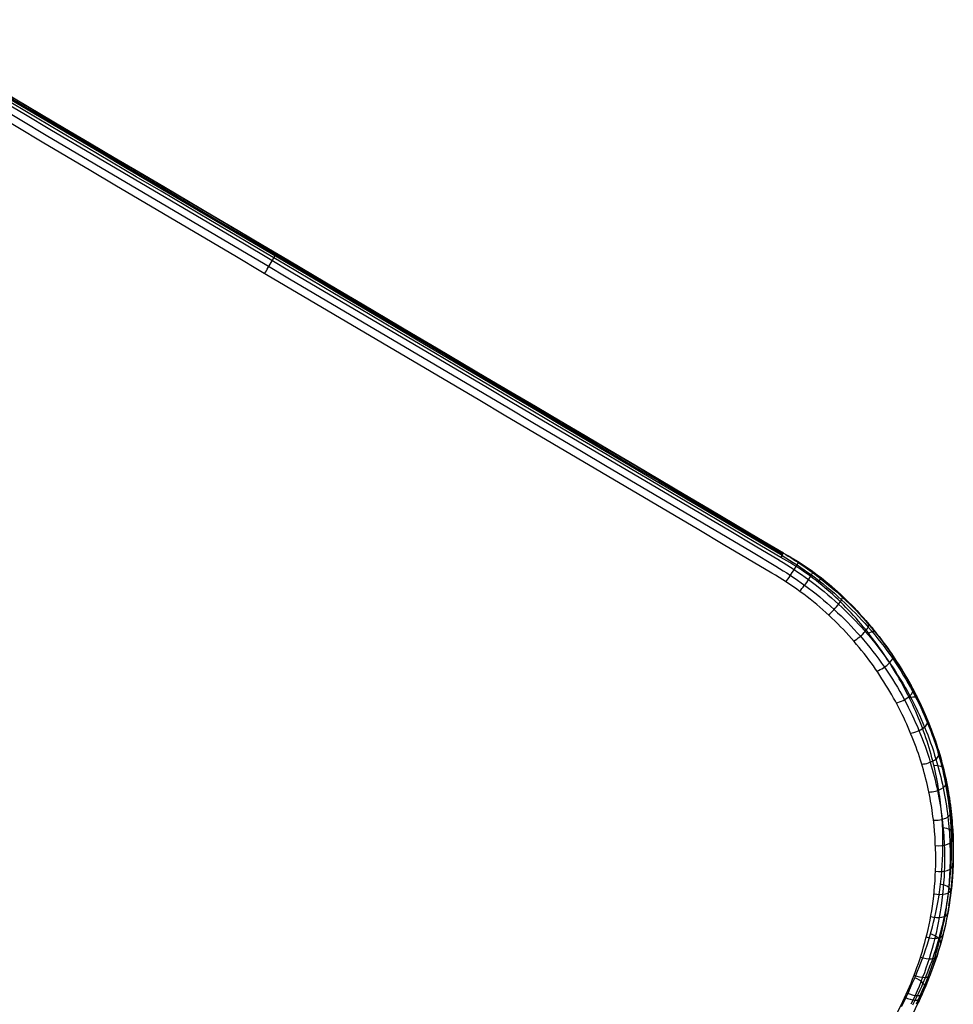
# Model space of a CAD drawing. Extents: x 8195 to 9024, y -2232 to -1505.
# Tile 41 of 42: x 8957 to 9024, y -2163 to -2092. Entities that reach past the tile are written whole.
import ezdxf

# ---------------------------------------------------------------- set-up
doc = ezdxf.new("R2010")
doc.units = 0
doc.layers.add('1', color=7, linetype='CONTINUOUS')

msp = doc.modelspace()

# ---------------------------------------------------------------- linework, layer by layer
at = {"layer": '1', "color": 7}
for p, q in [((9012.199, -2130.389, 32.459), (9012.2, -2130.388, 41.661)), ((9021.956, -2162.869, 47.463), (9021.956, -2162.869, 55.151))]:
    msp.add_line(p, q, dxfattribs=at)
at = {"layer": '1', "color": 7, "extrusion": (0.86068, -0.509043, 0.01032)}
msp.add_lwpolyline([(2754.157, -58.791), (2754.125, -58.883), (2754.093, -58.971), (2754.059, -59.054), (2754.041, -59.095), (2754.023, -59.133), (2754.005, -59.171), (2753.986, -59.208), (2753.967, -59.243), (2753.948, -59.278), (2753.929, -59.311), (2753.909, -59.343), (2753.888, -59.374), (2753.868, -59.404), (2753.847, -59.433), (2753.826, -59.461), (2753.804, -59.488), (2753.782, -59.513), (2753.76, -59.538), (2753.737, -59.561), (2753.714, -59.583), (2753.691, -59.604), (2753.667, -59.624), (2753.655, -59.633), (2753.643, -59.643), (2753.631, -59.652), (2753.619, -59.66), (2753.607, -59.669), (2753.595, -59.677), (2753.582, -59.685), (2753.57, -59.692), (2753.557, -59.7), (2753.544, -59.707), (2753.532, -59.713), (2753.519, -59.72), (2753.506, -59.726), (2753.493, -59.732), (2753.48, -59.738), (2753.466, -59.743), (2753.453, -59.748), (2753.44, -59.753), (2753.426, -59.757), (2753.413, -59.762), (2753.399, -59.766), (2753.385, -59.769), (2753.372, -59.773), (2753.358, -59.776), (2753.344, -59.779), (2753.33, -59.781), (2753.316, -59.783), (2753.301, -59.785), (2753.287, -59.787), (2753.273, -59.789), (2753.258, -59.79), (2753.244, -59.791), (2753.229, -59.791), (2753.214, -59.792), (2753.2, -59.792), (2753.185, -59.791), (2753.17, -59.791), (2753.155, -59.79), (2753.14, -59.789), (2753.124, -59.788), (2753.094, -59.784), (2753.063, -59.779), (2753.031, -59.774), (2753, -59.767), (2752.967, -59.759), (2752.935, -59.75), (2752.902, -59.739), (2752.869, -59.728), (2752.836, -59.715), (2752.802, -59.702), (2752.768, -59.687), (2752.734, -59.671), (2752.699, -59.654), (2752.664, -59.636), (2752.629, -59.617), (2752.593, -59.597), (2752.557, -59.575), (2752.52, -59.553), (2752.484, -59.529)], dxfattribs=at)
at = {"layer": '1', "color": 7, "extrusion": (0.402086, 0.824752, -0.397633)}
msp.add_lwpolyline([(-9057.359, 849.632), (-9057.353, 849.687), (-9057.346, 849.741), (-9057.337, 849.793), (-9057.332, 849.818), (-9057.326, 849.843), (-9057.32, 849.868), (-9057.314, 849.892), (-9057.308, 849.916), (-9057.3, 849.94), (-9057.293, 849.963), (-9057.285, 849.986), (-9057.277, 850.008), (-9057.268, 850.03), (-9057.259, 850.052), (-9057.25, 850.073), (-9057.24, 850.094), (-9057.23, 850.114), (-9057.219, 850.134), (-9057.208, 850.154), (-9057.197, 850.173), (-9057.185, 850.192), (-9057.172, 850.211), (-9057.16, 850.229), (-9057.147, 850.246), (-9057.133, 850.264), (-9057.12, 850.281), (-9057.105, 850.297), (-9057.091, 850.314), (-9057.076, 850.329), (-9057.06, 850.345), (-9057.045, 850.36), (-9057.029, 850.375), (-9057.012, 850.389), (-9056.995, 850.403), (-9056.978, 850.416), (-9056.96, 850.429), (-9056.942, 850.442), (-9056.923, 850.454), (-9056.904, 850.466), (-9056.885, 850.478), (-9056.865, 850.489), (-9056.845, 850.5), (-9056.824, 850.51), (-9056.803, 850.52), (-9056.782, 850.53), (-9056.76, 850.539), (-9056.738, 850.548), (-9056.716, 850.556), (-9056.693, 850.565), (-9056.67, 850.572), (-9056.646, 850.58), (-9056.622, 850.587), (-9056.597, 850.593), (-9056.572, 850.599), (-9056.547, 850.605), (-9056.495, 850.615), (-9056.442, 850.624), (-9056.387, 850.632)], dxfattribs=at)
at = {"layer": '1', "color": 7, "extrusion": (0.396003, 0.812273, -0.428247)}
msp.add_lwpolyline([(-9056.328, 902.439), (-9056.386, 902.443), (-9056.443, 902.45), (-9056.47, 902.454), (-9056.497, 902.458), (-9056.524, 902.462), (-9056.55, 902.468), (-9056.576, 902.473), (-9056.601, 902.479), (-9056.627, 902.486), (-9056.651, 902.492), (-9056.675, 902.5), (-9056.699, 902.507), (-9056.722, 902.516), (-9056.745, 902.524), (-9056.768, 902.533), (-9056.79, 902.542), (-9056.812, 902.552), (-9056.833, 902.563), (-9056.854, 902.573), (-9056.874, 902.584), (-9056.895, 902.596), (-9056.914, 902.608), (-9056.933, 902.62), (-9056.952, 902.633), (-9056.971, 902.646), (-9056.989, 902.66), (-9057.006, 902.674), (-9057.023, 902.689), (-9057.04, 902.704), (-9057.056, 902.719), (-9057.072, 902.735), (-9057.088, 902.751), (-9057.103, 902.768), (-9057.117, 902.785), (-9057.132, 902.803), (-9057.145, 902.821), (-9057.159, 902.839), (-9057.172, 902.858), (-9057.184, 902.877), (-9057.196, 902.897), (-9057.208, 902.917), (-9057.219, 902.937), (-9057.23, 902.958), (-9057.241, 902.98), (-9057.251, 903.002), (-9057.261, 903.024), (-9057.27, 903.047), (-9057.279, 903.07), (-9057.287, 903.093), (-9057.295, 903.117), (-9057.303, 903.142), (-9057.31, 903.166), (-9057.316, 903.192), (-9057.323, 903.217), (-9057.329, 903.243), (-9057.334, 903.27), (-9057.339, 903.297), (-9057.344, 903.324), (-9057.352, 903.38), (-9057.358, 903.438)], dxfattribs=at)
at = {"layer": '1', "color": 7}
for points in [[(9011.903, -2130.908, 31.545), (9012.176, -2131.071, 31.55), (9012.447, -2131.238, 31.558), (9012.715, -2131.408, 31.57), (9012.982, -2131.581, 31.586), (9013.246, -2131.757, 31.605), (9013.507, -2131.937, 31.628), (9013.766, -2132.119, 31.654), (9014.023, -2132.305, 31.684), (9014.306, -2132.516, 31.722), (9014.586, -2132.73, 31.765), (9014.863, -2132.948, 31.811), (9015.136, -2133.17, 31.862), (9015.405, -2133.394, 31.918), (9015.67, -2133.622, 31.977), (9015.932, -2133.853, 32.04), (9016.19, -2134.087, 32.108), (9016.444, -2134.323, 32.179), (9016.694, -2134.563, 32.254), (9016.941, -2134.805, 32.332), (9017.183, -2135.05, 32.415), (9017.421, -2135.297, 32.501), (9017.655, -2135.547, 32.59), (9017.885, -2135.799, 32.683), (9018.111, -2136.054, 32.779), (9018.349, -2136.329, 32.886), (9018.582, -2136.607, 32.996), (9018.81, -2136.887, 33.11), (9019.033, -2137.169, 33.228), (9019.251, -2137.454, 33.348), (9019.464, -2137.74, 33.472), (9019.673, -2138.029, 33.599), (9019.877, -2138.32, 33.729), (9020.076, -2138.612, 33.862), (9020.27, -2138.906, 33.998), (9020.459, -2139.202, 34.136), (9020.643, -2139.499, 34.277), (9020.823, -2139.798, 34.42), (9020.998, -2140.099, 34.566), (9021.168, -2140.401, 34.714), (9021.333, -2140.704, 34.865), (9021.481, -2140.983, 35.004), (9021.624, -2141.263, 35.145), (9021.764, -2141.544, 35.288), (9021.899, -2141.826, 35.433), (9022.031, -2142.109, 35.579), (9022.159, -2142.393, 35.726), (9022.283, -2142.678, 35.875), (9022.402, -2142.964, 36.025), (9022.518, -2143.25, 36.177), (9022.631, -2143.537, 36.329), (9022.739, -2143.825, 36.483), (9022.843, -2144.114, 36.638), (9022.944, -2144.403, 36.794), (9023.041, -2144.693, 36.951), (9023.134, -2144.984, 37.109), (9023.223, -2145.275, 37.268), (9023.299, -2145.533, 37.41), (9023.372, -2145.792, 37.552), (9023.443, -2146.052, 37.695), (9023.51, -2146.312, 37.838), (9023.574, -2146.572, 37.982), (9023.635, -2146.832, 38.126), (9023.694, -2147.093, 38.271), (9023.749, -2147.354, 38.417), (9023.802, -2147.616, 38.562), (9023.852, -2147.878, 38.709), (9023.898, -2148.14, 38.855), (9023.942, -2148.402, 39.002), (9023.983, -2148.665, 39.149), (9024.021, -2148.928, 39.297), (9024.057, -2149.191, 39.445), (9024.089, -2149.454, 39.593), (9024.116, -2149.69, 39.726), (9024.14, -2149.926, 39.858), (9024.162, -2150.162, 39.991), (9024.181, -2150.399, 40.125), (9024.199, -2150.635, 40.258), (9024.214, -2150.872, 40.391), (9024.226, -2151.108, 40.525), (9024.237, -2151.345, 40.658), (9024.245, -2151.582, 40.792), (9024.251, -2151.818, 40.925), (9024.254, -2152.055, 41.059), (9024.256, -2152.292, 41.192), (9024.255, -2152.529, 41.326), (9024.251, -2152.766, 41.459), (9024.245, -2153.003, 41.592), (9024.237, -2153.239, 41.726), (9024.217, -2153.666, 41.966), (9024.19, -2154.093, 42.205), (9024.154, -2154.519, 42.444), (9024.112, -2154.945, 42.683), (9024.061, -2155.371, 42.921), (9024.004, -2155.796, 43.158), (9023.938, -2156.22, 43.394), (9023.865, -2156.644, 43.629), (9023.793, -2157.025, 43.841), (9023.715, -2157.406, 44.051), (9023.63, -2157.786, 44.261), (9023.539, -2158.165, 44.47), (9023.442, -2158.544, 44.677), (9023.339, -2158.921, 44.884), (9023.23, -2159.297, 45.089), (9023.114, -2159.672, 45.294), (9023.004, -2160.01, 45.477), (9022.889, -2160.348, 45.66), (9022.769, -2160.684, 45.841), (9022.644, -2161.019, 46.022), (9022.513, -2161.353, 46.201), (9022.377, -2161.685, 46.379), (9022.237, -2162.016, 46.555), (9022.091, -2162.345, 46.731), (9021.942, -2162.67, 46.903), (9021.787, -2162.992, 47.073)], [(9021.257, -2162.086, 56.068), (9021.389, -2161.8, 55.931), (9021.519, -2161.51, 55.791), (9021.648, -2161.217, 55.649), (9021.774, -2160.921, 55.505), (9021.898, -2160.621, 55.359), (9022.02, -2160.317, 55.211), (9022.139, -2160.01, 55.06), (9022.255, -2159.698, 54.908), (9022.368, -2159.383, 54.753), (9022.478, -2159.064, 54.595), (9022.585, -2158.741, 54.435), (9022.689, -2158.413, 54.273), (9022.788, -2158.082, 54.109), (9022.884, -2157.746, 53.942), (9022.975, -2157.405, 53.772), (9023.063, -2157.061, 53.6), (9023.146, -2156.711, 53.425), (9023.224, -2156.358, 53.248), (9023.297, -2155.999, 53.069), (9023.366, -2155.636, 52.886), (9023.429, -2155.268, 52.701), (9023.487, -2154.895, 52.514), (9023.539, -2154.517, 52.323), (9023.586, -2154.134, 52.13), (9023.627, -2153.746, 51.934), (9023.661, -2153.352, 51.736), (9023.69, -2152.954, 51.534), (9023.712, -2152.55, 51.33), (9023.727, -2152.141, 51.123), (9023.736, -2151.726, 50.913), (9023.737, -2151.305, 50.7), (9023.732, -2150.879, 50.484), (9023.719, -2150.448, 50.265), (9023.698, -2150.011, 50.043), (9023.669, -2149.568, 49.819), (9023.652, -2149.346, 49.706), (9023.632, -2149.122, 49.593), (9023.611, -2148.896, 49.479), (9023.587, -2148.67, 49.365), (9023.561, -2148.443, 49.25), (9023.532, -2148.215, 49.135), (9023.502, -2147.986, 49.02), (9023.469, -2147.756, 48.905), (9023.433, -2147.525, 48.789), (9023.395, -2147.293, 48.673), (9023.355, -2147.061, 48.557), (9023.312, -2146.827, 48.441), (9023.266, -2146.593, 48.324), (9023.218, -2146.359, 48.208), (9023.168, -2146.124, 48.092), (9023.114, -2145.888, 47.976), (9023.058, -2145.651, 47.859), (9023, -2145.415, 47.743), (9022.938, -2145.177, 47.627), (9022.874, -2144.94, 47.512), (9022.806, -2144.702, 47.396), (9022.736, -2144.463, 47.281), (9022.663, -2144.225, 47.166), (9022.587, -2143.986, 47.051), (9022.508, -2143.746, 46.937), (9022.425, -2143.507, 46.823), (9022.34, -2143.268, 46.71), (9022.252, -2143.028, 46.597), (9022.16, -2142.789, 46.484), (9022.066, -2142.549, 46.373), (9021.968, -2142.31, 46.261), (9021.868, -2142.071, 46.151), (9021.765, -2141.832, 46.041), (9021.658, -2141.593, 45.932), (9021.549, -2141.355, 45.824), (9021.437, -2141.117, 45.716), (9021.322, -2140.88, 45.61), (9021.205, -2140.643, 45.504), (9021.085, -2140.407, 45.4), (9020.962, -2140.172, 45.296), (9020.836, -2139.937, 45.194), (9020.708, -2139.704, 45.093), (9020.577, -2139.471, 44.993), (9020.443, -2139.239, 44.894), (9020.307, -2139.008, 44.796), (9020.168, -2138.778, 44.7), (9020.027, -2138.549, 44.605), (9019.883, -2138.322, 44.511), (9019.737, -2138.096, 44.419), (9019.589, -2137.871, 44.329), (9019.438, -2137.648, 44.24), (9019.284, -2137.426, 44.152), (9019.129, -2137.205, 44.066), (9018.971, -2136.986, 43.982), (9018.811, -2136.769, 43.9), (9018.648, -2136.554, 43.819), (9018.484, -2136.34, 43.74), (9018.317, -2136.128, 43.663), (9018.148, -2135.918, 43.588), (9017.977, -2135.71, 43.515), (9017.803, -2135.504, 43.443), (9017.628, -2135.3, 43.374), (9017.451, -2135.099, 43.307), (9017.272, -2134.899, 43.242), (9017.09, -2134.702, 43.18), (9016.907, -2134.508, 43.119), (9016.722, -2134.315, 43.061), (9016.535, -2134.125, 43.005), (9016.346, -2133.938, 42.951), (9016.155, -2133.753, 42.9), (9015.963, -2133.571, 42.851), (9015.769, -2133.392, 42.805), (9015.573, -2133.216, 42.762), (9015.375, -2133.042, 42.72), (9015.175, -2132.871, 42.682), (9014.974, -2132.704, 42.646), (9014.772, -2132.539, 42.613), (9014.568, -2132.378, 42.583), (9014.362, -2132.219, 42.555), (9014.155, -2132.064, 42.531), (9013.946, -2131.913, 42.509), (9013.735, -2131.764, 42.49), (9013.524, -2131.619, 42.475), (9013.311, -2131.478, 42.462), (9013.096, -2131.34, 42.452), (9012.88, -2131.206, 42.446), (9012.663, -2131.075, 42.443), (9012.445, -2130.949, 42.442), (9012.225, -2130.826, 42.446), (9012.004, -2130.707, 42.452)], [(9012.101, -2130.568, 31.855), (9012.375, -2130.732, 31.86), (9012.647, -2130.899, 31.869), (9012.916, -2131.07, 31.881), (9013.184, -2131.244, 31.896), (9013.449, -2131.421, 31.916), (9013.712, -2131.602, 31.939), (9013.972, -2131.785, 31.966), (9014.229, -2131.971, 31.996), (9014.514, -2132.183, 32.034), (9014.795, -2132.399, 32.077), (9015.072, -2132.618, 32.124), (9015.346, -2132.841, 32.176), (9015.617, -2133.066, 32.232), (9015.883, -2133.295, 32.291), (9016.146, -2133.527, 32.355), (9016.405, -2133.762, 32.423), (9016.659, -2134, 32.495), (9016.911, -2134.241, 32.571), (9017.158, -2134.485, 32.651), (9017.401, -2134.731, 32.734), (9017.639, -2134.98, 32.821), (9017.874, -2135.231, 32.911), (9018.105, -2135.484, 33.005), (9018.331, -2135.74, 33.102), (9018.57, -2136.017, 33.209), (9018.803, -2136.296, 33.321), (9019.031, -2136.578, 33.436), (9019.255, -2136.862, 33.554), (9019.474, -2137.148, 33.676), (9019.688, -2137.436, 33.801), (9019.896, -2137.726, 33.93), (9020.1, -2138.018, 34.061), (9020.3, -2138.312, 34.195), (9020.494, -2138.608, 34.332), (9020.684, -2138.906, 34.472), (9020.868, -2139.205, 34.614), (9021.048, -2139.505, 34.759), (9021.223, -2139.807, 34.906), (9021.393, -2140.111, 35.055), (9021.559, -2140.416, 35.207), (9021.706, -2140.696, 35.348), (9021.85, -2140.978, 35.49), (9021.989, -2141.261, 35.634), (9022.125, -2141.545, 35.78), (9022.256, -2141.829, 35.927), (9022.384, -2142.115, 36.076), (9022.508, -2142.401, 36.226), (9022.628, -2142.688, 36.378), (9022.743, -2142.976, 36.53), (9022.855, -2143.265, 36.684), (9022.964, -2143.554, 36.84), (9023.068, -2143.845, 36.996), (9023.168, -2144.136, 37.153), (9023.265, -2144.427, 37.312), (9023.358, -2144.719, 37.471), (9023.447, -2145.012, 37.631), (9023.522, -2145.272, 37.774), (9023.595, -2145.533, 37.918), (9023.665, -2145.794, 38.062), (9023.732, -2146.055, 38.206), (9023.796, -2146.316, 38.351), (9023.857, -2146.579, 38.497), (9023.915, -2146.841, 38.643), (9023.97, -2147.104, 38.79), (9024.022, -2147.367, 38.937), (9024.072, -2147.63, 39.084), (9024.118, -2147.894, 39.232), (9024.162, -2148.158, 39.38), (9024.202, -2148.422, 39.529), (9024.24, -2148.686, 39.677), (9024.275, -2148.951, 39.826), (9024.307, -2149.216, 39.976), (9024.333, -2149.453, 40.11), (9024.357, -2149.691, 40.244), (9024.378, -2149.928, 40.378), (9024.397, -2150.166, 40.512), (9024.414, -2150.404, 40.646), (9024.429, -2150.642, 40.781), (9024.441, -2150.88, 40.915), (9024.451, -2151.118, 41.05), (9024.459, -2151.356, 41.185), (9024.464, -2151.594, 41.319), (9024.467, -2151.833, 41.454), (9024.468, -2152.071, 41.588), (9024.466, -2152.309, 41.723), (9024.462, -2152.548, 41.857), (9024.456, -2152.786, 41.992), (9024.447, -2153.024, 42.126), (9024.426, -2153.454, 42.368), (9024.397, -2153.883, 42.61), (9024.361, -2154.312, 42.851), (9024.317, -2154.741, 43.091), (9024.266, -2155.169, 43.331), (9024.207, -2155.597, 43.57), (9024.14, -2156.024, 43.808), (9024.066, -2156.451, 44.046), (9023.993, -2156.835, 44.259), (9023.913, -2157.218, 44.471), (9023.828, -2157.601, 44.683), (9023.736, -2157.983, 44.893), (9023.638, -2158.364, 45.102), (9023.533, -2158.744, 45.311), (9023.422, -2159.123, 45.518), (9023.306, -2159.5, 45.723), (9023.23, -2159.734, 45.851), (9023.152, -2159.968, 45.977)], [(9012.194, -2130.395, 41.796), (9012.373, -2130.501, 41.798), (9012.55, -2130.609, 41.802), (9012.727, -2130.718, 41.807), (9012.902, -2130.829, 41.814), (9013.077, -2130.941, 41.822), (9013.25, -2131.055, 41.831), (9013.423, -2131.17, 41.842), (9013.595, -2131.286, 41.854), (9013.765, -2131.404, 41.868), (9013.935, -2131.523, 41.883), (9014.103, -2131.643, 41.899), (9014.27, -2131.765, 41.916), (9014.436, -2131.888, 41.935), (9014.601, -2132.013, 41.956), (9014.765, -2132.138, 41.978), (9014.928, -2132.265, 42.001), (9015.196, -2132.479, 42.042), (9015.461, -2132.697, 42.087), (9015.722, -2132.917, 42.136), (9015.98, -2133.141, 42.189), (9016.234, -2133.368, 42.245), (9016.484, -2133.598, 42.304), (9016.731, -2133.831, 42.367), (9016.974, -2134.067, 42.433), (9017.214, -2134.306, 42.502), (9017.449, -2134.547, 42.574), (9017.681, -2134.791, 42.65), (9017.909, -2135.038, 42.729), (9018.133, -2135.287, 42.811), (9018.353, -2135.539, 42.895), (9018.57, -2135.792, 42.983), (9018.782, -2136.048, 43.073), (9019.01, -2136.332, 43.175), (9019.234, -2136.618, 43.281), (9019.453, -2136.906, 43.39), (9019.666, -2137.197, 43.501), (9019.875, -2137.491, 43.616), (9020.079, -2137.786, 43.734), (9020.279, -2138.083, 43.854), (9020.473, -2138.383, 43.977), (9020.663, -2138.685, 44.103), (9020.847, -2138.988, 44.231), (9021.027, -2139.293, 44.361), (9021.202, -2139.6, 44.494), (9021.372, -2139.909, 44.629), (9021.537, -2140.219, 44.767), (9021.698, -2140.531, 44.906), (9021.853, -2140.844, 45.047), (9021.999, -2141.149, 45.186), (9022.141, -2141.455, 45.326), (9022.278, -2141.762, 45.468), (9022.41, -2142.07, 45.612), (9022.538, -2142.379, 45.757), (9022.662, -2142.69, 45.904), (9022.781, -2143.001, 46.052), (9022.895, -2143.314, 46.201), (9023.005, -2143.627, 46.352), (9023.111, -2143.942, 46.504), (9023.212, -2144.257, 46.657), (9023.309, -2144.573, 46.811), (9023.401, -2144.889, 46.966), (9023.489, -2145.207, 47.122), (9023.573, -2145.525, 47.279), (9023.652, -2145.844, 47.437), (9023.719, -2146.128, 47.578), (9023.782, -2146.412, 47.72), (9023.842, -2146.697, 47.862), (9023.899, -2146.983, 48.005), (9023.952, -2147.268, 48.148), (9024.002, -2147.554, 48.292), (9024.048, -2147.841, 48.436), (9024.091, -2148.128, 48.581), (9024.13, -2148.415, 48.726), (9024.166, -2148.702, 48.871), (9024.199, -2148.989, 49.017), (9024.228, -2149.277, 49.163), (9024.254, -2149.565, 49.309), (9024.276, -2149.853, 49.455), (9024.295, -2150.141, 49.602), (9024.311, -2150.43, 49.748), (9024.322, -2150.689, 49.88), (9024.331, -2150.947, 50.012), (9024.336, -2151.206, 50.144), (9024.339, -2151.465, 50.275), (9024.34, -2151.724, 50.407), (9024.337, -2151.983, 50.539), (9024.332, -2152.242, 50.671), (9024.324, -2152.5, 50.803), (9024.314, -2152.759, 50.934), (9024.301, -2153.018, 51.066), (9024.285, -2153.276, 51.198), (9024.266, -2153.535, 51.329), (9024.244, -2153.793, 51.46), (9024.22, -2154.051, 51.591), (9024.193, -2154.309, 51.722), (9024.164, -2154.567, 51.853), (9024.135, -2154.799, 51.971), (9024.104, -2155.031, 52.088), (9024.07, -2155.262, 52.205), (9024.035, -2155.494, 52.322), (9023.997, -2155.725, 52.439), (9023.957, -2155.956, 52.556), (9023.915, -2156.187, 52.672), (9023.87, -2156.417, 52.788), (9023.823, -2156.647, 52.904), (9023.775, -2156.877, 53.019), (9023.724, -2157.106, 53.134), (9023.67, -2157.336, 53.249), (9023.615, -2157.564, 53.364), (9023.557, -2157.793, 53.478), (9023.497, -2158.021, 53.592), (9023.435, -2158.248, 53.705), (9023.317, -2158.658, 53.909), (9023.192, -2159.066, 54.112), (9023.06, -2159.473, 54.313), (9022.921, -2159.878, 54.513), (9022.774, -2160.281, 54.712), (9022.621, -2160.683, 54.909), (9022.46, -2161.082, 55.104), (9022.291, -2161.479, 55.298), (9022.179, -2161.735, 55.422), (9022.063, -2161.99, 55.546), (9021.945, -2162.243, 55.669), (9021.823, -2162.496, 55.791)], [(9012.199, -2130.389, 32.459), (9012.477, -2130.549, 32.472), (9012.751, -2130.712, 32.487), (9013.023, -2130.879, 32.506), (9013.291, -2131.048, 32.529), (9013.555, -2131.222, 32.554), (9013.817, -2131.398, 32.583), (9014.075, -2131.578, 32.615), (9014.33, -2131.76, 32.65), (9014.581, -2131.946, 32.688), (9014.829, -2132.135, 32.729), (9015.074, -2132.326, 32.773), (9015.316, -2132.521, 32.819), (9015.555, -2132.718, 32.869), (9015.79, -2132.918, 32.921), (9016.022, -2133.12, 32.976), (9016.25, -2133.325, 33.034), (9016.476, -2133.532, 33.094), (9016.698, -2133.742, 33.157), (9016.917, -2133.954, 33.222), (9017.133, -2134.169, 33.29), (9017.345, -2134.385, 33.36), (9017.554, -2134.604, 33.433), (9017.76, -2134.825, 33.508), (9017.963, -2135.048, 33.585), (9018.163, -2135.272, 33.664), (9018.359, -2135.499, 33.745), (9018.552, -2135.727, 33.829), (9018.742, -2135.957, 33.914), (9018.928, -2136.189, 34.002), (9019.112, -2136.422, 34.091), (9019.292, -2136.657, 34.183), (9019.469, -2136.893, 34.276), (9019.606, -2137.08, 34.35), (9019.741, -2137.268, 34.426), (9019.875, -2137.457, 34.503), (9020.006, -2137.647, 34.581), (9020.135, -2137.837, 34.66), (9020.262, -2138.028, 34.739), (9020.388, -2138.219, 34.82), (9020.511, -2138.412, 34.902), (9020.632, -2138.605, 34.984), (9020.752, -2138.798, 35.068), (9020.869, -2138.992, 35.152), (9020.984, -2139.186, 35.237), (9021.098, -2139.381, 35.323), (9021.209, -2139.576, 35.41), (9021.319, -2139.772, 35.497), (9021.426, -2139.968, 35.586), (9021.532, -2140.164, 35.675), (9021.635, -2140.361, 35.764), (9021.737, -2140.557, 35.854), (9021.836, -2140.754, 35.945), (9021.934, -2140.952, 36.037), (9022.03, -2141.149, 36.129), (9022.215, -2141.544, 36.314), (9022.393, -2141.939, 36.502), (9022.563, -2142.334, 36.691), (9022.725, -2142.729, 36.882), (9022.879, -2143.123, 37.074)], [(9012.2, -2130.388, 41.661), (9012.429, -2130.511, 41.651), (9012.657, -2130.637, 41.646), (9012.883, -2130.768, 41.643), (9013.109, -2130.902, 41.644), (9013.333, -2131.041, 41.648), (9013.556, -2131.183, 41.655), (9013.778, -2131.329, 41.665), (9013.998, -2131.479, 41.678), (9014.217, -2131.633, 41.695), (9014.434, -2131.79, 41.714), (9014.65, -2131.951, 41.737), (9014.864, -2132.115, 41.762), (9015.077, -2132.283, 41.79), (9015.288, -2132.454, 41.821), (9015.498, -2132.628, 41.855), (9015.706, -2132.805, 41.891), (9015.912, -2132.986, 41.93), (9016.117, -2133.169, 41.972), (9016.32, -2133.356, 42.016), (9016.521, -2133.545, 42.063), (9016.72, -2133.738, 42.113), (9016.917, -2133.933, 42.165), (9017.113, -2134.13, 42.219), (9017.307, -2134.331, 42.275), (9017.498, -2134.534, 42.334), (9017.688, -2134.739, 42.395), (9017.876, -2134.947, 42.459), (9018.061, -2135.157, 42.524), (9018.245, -2135.37, 42.592), (9018.426, -2135.585, 42.662), (9018.606, -2135.802, 42.734), (9018.783, -2136.021, 42.807), (9018.958, -2136.242, 42.883), (9019.13, -2136.464, 42.961), (9019.301, -2136.689, 43.04), (9019.469, -2136.916, 43.121), (9019.634, -2137.144, 43.204), (9019.798, -2137.374, 43.289), (9019.959, -2137.606, 43.376), (9020.117, -2137.839, 43.463), (9020.273, -2138.073, 43.553), (9020.427, -2138.309, 43.644), (9020.578, -2138.547, 43.737), (9020.726, -2138.785, 43.831), (9020.872, -2139.025, 43.926), (9021.015, -2139.266, 44.023), (9021.155, -2139.507, 44.121), (9021.293, -2139.75, 44.22), (9021.428, -2139.994, 44.32), (9021.56, -2140.238, 44.422), (9021.69, -2140.484, 44.525), (9021.816, -2140.73, 44.629), (9021.94, -2140.976, 44.733), (9022.061, -2141.224, 44.839), (9022.178, -2141.471, 44.946), (9022.293, -2141.719, 45.053), (9022.405, -2141.968, 45.162), (9022.514, -2142.216, 45.271), (9022.619, -2142.465, 45.381), (9022.722, -2142.714, 45.491), (9022.821, -2142.963, 45.602), (9022.918, -2143.212, 45.714), (9023.011, -2143.461, 45.827), (9023.1, -2143.71, 45.94), (9023.187, -2143.959, 46.053), (9023.27, -2144.207, 46.167), (9023.35, -2144.455, 46.281), (9023.427, -2144.703, 46.395), (9023.501, -2144.951, 46.51), (9023.572, -2145.198, 46.625), (9023.64, -2145.444, 46.741), (9023.704, -2145.69, 46.856), (9023.766, -2145.936, 46.972), (9023.825, -2146.181, 47.087), (9023.881, -2146.425, 47.203), (9023.935, -2146.669, 47.319), (9023.985, -2146.912, 47.435), (9024.033, -2147.154, 47.551), (9024.078, -2147.395, 47.667), (9024.121, -2147.636, 47.782), (9024.161, -2147.876, 47.898), (9024.198, -2148.115, 48.013), (9024.233, -2148.352, 48.128), (9024.265, -2148.589, 48.243), (9024.295, -2148.825, 48.358), (9024.323, -2149.06, 48.472), (9024.348, -2149.294, 48.586), (9024.371, -2149.527, 48.699), (9024.392, -2149.758, 48.812), (9024.41, -2149.988, 48.925), (9024.427, -2150.217, 49.037), (9024.441, -2150.445, 49.148), (9024.464, -2150.896, 49.369), (9024.478, -2151.341, 49.587), (9024.485, -2151.781, 49.803), (9024.484, -2152.214, 50.015), (9024.477, -2152.642, 50.224), (9024.462, -2153.063, 50.431), (9024.44, -2153.479, 50.634), (9024.412, -2153.89, 50.835), (9024.377, -2154.295, 51.033), (9024.336, -2154.694, 51.228), (9024.289, -2155.088, 51.42), (9024.236, -2155.477, 51.609), (9024.177, -2155.861, 51.796), (9024.113, -2156.239, 51.98), (9024.044, -2156.613, 52.162), (9023.969, -2156.981, 52.341), (9023.889, -2157.345, 52.517), (9023.805, -2157.704, 52.691), (9023.716, -2158.058, 52.862), (9023.622, -2158.408, 53.031), (9023.525, -2158.753, 53.197), (9023.423, -2159.094, 53.361), (9023.317, -2159.43, 53.522), (9023.208, -2159.762, 53.682), (9023.095, -2160.09, 53.839), (9022.979, -2160.414, 53.993), (9022.86, -2160.734, 54.145), (9022.738, -2161.05, 54.296), (9022.614, -2161.362, 54.443), (9022.487, -2161.671, 54.589), (9022.357, -2161.976, 54.733), (9022.225, -2162.277, 54.874), (9022.092, -2162.575, 55.014), (9021.956, -2162.869, 55.151)], [(9011.651, -2131.335, 31.465), (9011.919, -2131.496, 31.469), (9012.186, -2131.66, 31.478), (9012.45, -2131.827, 31.489), (9012.712, -2131.997, 31.504), (9012.971, -2132.171, 31.523), (9013.229, -2132.347, 31.545), (9013.483, -2132.527, 31.571), (9013.736, -2132.709, 31.601), (9014.015, -2132.917, 31.638), (9014.29, -2133.127, 31.679), (9014.562, -2133.342, 31.725), (9014.831, -2133.56, 31.774), (9015.096, -2133.781, 31.828), (9015.357, -2134.005, 31.886), (9015.615, -2134.232, 31.948), (9015.869, -2134.462, 32.014), (9016.119, -2134.695, 32.083), (9016.366, -2134.931, 32.157), (9016.608, -2135.169, 32.234), (9016.847, -2135.41, 32.314), (9017.082, -2135.654, 32.398), (9017.312, -2135.9, 32.486), (9017.539, -2136.148, 32.576), (9017.762, -2136.398, 32.67), (9017.996, -2136.67, 32.775), (9018.226, -2136.944, 32.883), (9018.451, -2137.22, 32.994), (9018.671, -2137.498, 33.109), (9018.886, -2137.778, 33.227), (9019.097, -2138.061, 33.349), (9019.303, -2138.345, 33.473), (9019.504, -2138.632, 33.601), (9019.701, -2138.92, 33.731), (9019.892, -2139.21, 33.864), (9020.079, -2139.502, 33.999), (9020.262, -2139.796, 34.137), (9020.439, -2140.091, 34.278), (9020.612, -2140.387, 34.421), (9020.781, -2140.685, 34.566), (9020.944, -2140.985, 34.714), (9021.09, -2141.26, 34.851), (9021.232, -2141.537, 34.989), (9021.37, -2141.814, 35.13), (9021.505, -2142.093, 35.271), (9021.635, -2142.372, 35.415), (9021.762, -2142.653, 35.559), (9021.884, -2142.934, 35.705), (9022.003, -2143.216, 35.853), (9022.118, -2143.499, 36.002), (9022.229, -2143.783, 36.152), (9022.337, -2144.067, 36.303), (9022.44, -2144.352, 36.455), (9022.54, -2144.638, 36.608), (9022.636, -2144.925, 36.763), (9022.729, -2145.212, 36.918), (9022.817, -2145.5, 37.074), (9022.893, -2145.755, 37.213), (9022.966, -2146.011, 37.353), (9023.035, -2146.267, 37.493), (9023.102, -2146.524, 37.634), (9023.166, -2146.781, 37.776), (9023.227, -2147.039, 37.918), (9023.285, -2147.297, 38.06), (9023.34, -2147.555, 38.203), (9023.393, -2147.813, 38.347), (9023.442, -2148.072, 38.491), (9023.489, -2148.331, 38.635), (9023.533, -2148.59, 38.779), (9023.574, -2148.85, 38.924), (9023.612, -2149.11, 39.069), (9023.647, -2149.37, 39.215), (9023.679, -2149.63, 39.36), (9023.706, -2149.863, 39.491), (9023.73, -2150.097, 39.622), (9023.752, -2150.33, 39.753), (9023.772, -2150.564, 39.884), (9023.79, -2150.797, 40.015), (9023.805, -2151.031, 40.146), (9023.818, -2151.265, 40.277), (9023.828, -2151.499, 40.409), (9023.837, -2151.733, 40.54), (9023.843, -2151.967, 40.672), (9023.847, -2152.201, 40.803), (9023.848, -2152.435, 40.934), (9023.847, -2152.669, 41.066), (9023.844, -2152.903, 41.197), (9023.839, -2153.137, 41.328), (9023.832, -2153.371, 41.46), (9023.812, -2153.793, 41.696), (9023.785, -2154.214, 41.932), (9023.751, -2154.636, 42.167), (9023.71, -2155.056, 42.402), (9023.661, -2155.477, 42.636), (9023.604, -2155.897, 42.87), (9023.54, -2156.316, 43.102), (9023.469, -2156.734, 43.334), (9023.398, -2157.111, 43.542), (9023.321, -2157.487, 43.75), (9023.238, -2157.862, 43.956), (9023.149, -2158.236, 44.162), (9023.053, -2158.61, 44.366), (9022.952, -2158.982, 44.569), (9022.844, -2159.354, 44.772), (9022.731, -2159.724, 44.973), (9022.622, -2160.058, 45.154), (9022.509, -2160.39, 45.334), (9022.391, -2160.722, 45.512), (9022.267, -2161.052, 45.69), (9022.139, -2161.382, 45.866), (9022.005, -2161.709, 46.042), (9021.867, -2162.036, 46.216), (9021.723, -2162.361, 46.388), (9021.576, -2162.68, 46.558), (9021.424, -2162.998, 46.726)], [(9020.843, -2162.802, 46.56), (9020.963, -2162.541, 46.422), (9021.081, -2162.277, 46.283), (9021.198, -2162.01, 46.142), (9021.313, -2161.74, 45.998), (9021.426, -2161.467, 45.853), (9021.538, -2161.19, 45.705), (9021.647, -2160.91, 45.556), (9021.754, -2160.627, 45.404), (9021.859, -2160.341, 45.25), (9021.961, -2160.05, 45.093), (9022.06, -2159.756, 44.935), (9022.156, -2159.459, 44.773), (9022.249, -2159.157, 44.61), (9022.339, -2158.851, 44.444), (9022.425, -2158.541, 44.275), (9022.508, -2158.227, 44.103), (9022.587, -2157.909, 43.929), (9022.662, -2157.586, 43.753), (9022.733, -2157.259, 43.573), (9022.8, -2156.928, 43.391), (9022.862, -2156.591, 43.206), (9022.92, -2156.25, 43.018), (9022.973, -2155.904, 42.827), (9023.022, -2155.553, 42.633), (9023.065, -2155.197, 42.435), (9023.103, -2154.836, 42.235), (9023.136, -2154.469, 42.032), (9023.163, -2154.097, 41.825), (9023.184, -2153.72, 41.615), (9023.2, -2153.337, 41.402), (9023.21, -2152.949, 41.186), (9023.213, -2152.554, 40.966), (9023.21, -2152.154, 40.742), (9023.201, -2151.749, 40.515), (9023.184, -2151.337, 40.286), (9023.161, -2150.921, 40.053), (9023.129, -2150.5, 39.818), (9023.09, -2150.073, 39.58), (9023.042, -2149.642, 39.34), (9023.015, -2149.425, 39.22), (9022.986, -2149.207, 39.098), (9022.954, -2148.987, 38.977), (9022.92, -2148.767, 38.855), (9022.884, -2148.545, 38.732), (9022.846, -2148.323, 38.609), (9022.805, -2148.099, 38.486), (9022.761, -2147.875, 38.362), (9022.716, -2147.65, 38.239), (9022.667, -2147.424, 38.115), (9022.616, -2147.196, 37.99), (9022.563, -2146.968, 37.866), (9022.507, -2146.74, 37.741), (9022.448, -2146.51, 37.616), (9022.386, -2146.28, 37.491), (9022.322, -2146.048, 37.366), (9022.255, -2145.817, 37.24), (9022.185, -2145.584, 37.115), (9022.112, -2145.351, 36.99), (9022.036, -2145.117, 36.864), (9021.957, -2144.882, 36.739), (9021.875, -2144.647, 36.614), (9021.791, -2144.412, 36.489), (9021.703, -2144.176, 36.364), (9021.613, -2143.94, 36.24), (9021.519, -2143.703, 36.116), (9021.423, -2143.467, 35.992), (9021.324, -2143.23, 35.869), (9021.221, -2142.993, 35.747), (9021.116, -2142.756, 35.625), (9021.008, -2142.519, 35.504), (9020.896, -2142.282, 35.384), (9020.782, -2142.045, 35.265), (9020.665, -2141.809, 35.146), (9020.544, -2141.572, 35.028), (9020.421, -2141.336, 34.912), (9020.295, -2141.101, 34.796), (9020.165, -2140.865, 34.682), (9020.033, -2140.631, 34.569), (9019.897, -2140.397, 34.457), (9019.759, -2140.163, 34.346), (9019.617, -2139.93, 34.237), (9019.472, -2139.698, 34.129), (9019.325, -2139.467, 34.023), (9019.174, -2139.236, 33.918), (9019.02, -2139.006, 33.815), (9018.863, -2138.778, 33.714), (9018.703, -2138.55, 33.615), (9018.539, -2138.323, 33.517), (9018.373, -2138.098, 33.421), (9018.203, -2137.874, 33.327), (9018.031, -2137.651, 33.235), (9017.855, -2137.429, 33.145), (9017.676, -2137.208, 33.058), (9017.494, -2136.99, 32.972), (9017.308, -2136.772, 32.889), (9017.12, -2136.556, 32.808), (9016.928, -2136.342, 32.73), (9016.733, -2136.129, 32.654), (9016.535, -2135.918, 32.58), (9016.334, -2135.709, 32.509), (9016.129, -2135.502, 32.441), (9015.922, -2135.297, 32.375), (9015.711, -2135.093, 32.312), (9015.497, -2134.892, 32.252), (9015.279, -2134.692, 32.195), (9015.058, -2134.495, 32.14), (9014.835, -2134.3, 32.089), (9014.607, -2134.107, 32.041), (9014.377, -2133.917, 31.996), (9014.143, -2133.729, 31.954), (9013.906, -2133.543, 31.915), (9013.666, -2133.36, 31.88), (9013.422, -2133.179, 31.848), (9013.175, -2133.001, 31.819), (9012.925, -2132.826, 31.794), (9012.672, -2132.653, 31.773), (9012.415, -2132.484, 31.755), (9012.154, -2132.317, 31.741), (9011.891, -2132.152, 31.73), (9011.624, -2131.991, 31.724), (9011.354, -2131.833, 31.721)], [(9022.879, -2143.123, 37.074), (9022.958, -2143.335, 37.178), (9023.036, -2143.546, 37.282), (9023.111, -2143.757, 37.387), (9023.184, -2143.968, 37.491), (9023.254, -2144.178, 37.596), (9023.323, -2144.387, 37.701), (9023.389, -2144.597, 37.806), (9023.453, -2144.805, 37.912), (9023.525, -2145.051, 38.036), (9023.595, -2145.295, 38.161), (9023.661, -2145.539, 38.285), (9023.725, -2145.782, 38.41), (9023.785, -2146.024, 38.534), (9023.843, -2146.265, 38.659), (9023.898, -2146.505, 38.783), (9023.95, -2146.744, 38.908), (9023.999, -2146.982, 39.032), (9024.046, -2147.219, 39.156), (9024.09, -2147.455, 39.28), (9024.131, -2147.69, 39.403), (9024.17, -2147.924, 39.527), (9024.206, -2148.157, 39.65), (9024.24, -2148.389, 39.773), (9024.271, -2148.619, 39.895), (9024.3, -2148.848, 40.018), (9024.327, -2149.076, 40.139), (9024.351, -2149.303, 40.261), (9024.374, -2149.529, 40.382), (9024.394, -2149.753, 40.502), (9024.412, -2149.976, 40.622), (9024.441, -2150.418, 40.86), (9024.463, -2150.855, 41.095), (9024.477, -2151.286, 41.328), (9024.484, -2151.711, 41.558), (9024.484, -2152.13, 41.785), (9024.48, -2152.419, 41.942), (9024.473, -2152.706, 42.097), (9024.463, -2152.989, 42.25), (9024.45, -2153.27, 42.402), (9024.434, -2153.548, 42.552), (9024.415, -2153.823, 42.701), (9024.393, -2154.095, 42.848), (9024.369, -2154.364, 42.993), (9024.342, -2154.63, 43.137), (9024.312, -2154.894, 43.279), (9024.28, -2155.156, 43.42), (9024.245, -2155.414, 43.559), (9024.207, -2155.67, 43.697), (9024.167, -2155.924, 43.833), (9024.125, -2156.174, 43.968), (9024.081, -2156.423, 44.101)], [(9024.081, -2156.423, 44.101), (9023.999, -2156.844, 44.327), (9023.91, -2157.259, 44.548), (9023.816, -2157.666, 44.765), (9023.715, -2158.067, 44.979), (9023.628, -2158.396, 45.153), (9023.536, -2158.72, 45.325), (9023.441, -2159.04, 45.494), (9023.343, -2159.357, 45.66), (9023.241, -2159.669, 45.823), (9023.136, -2159.977, 45.985), (9023.029, -2160.281, 46.143), (9022.918, -2160.582, 46.299), (9022.805, -2160.879, 46.453), (9022.69, -2161.173, 46.604), (9022.572, -2161.463, 46.753), (9022.453, -2161.75, 46.899), (9022.331, -2162.034, 47.044), (9022.208, -2162.315, 47.186), (9022.083, -2162.594, 47.325), (9021.956, -2162.869, 47.463)], [(9021.257, -2162.086, 56.068), (9021.077, -2162.453, 56.245), (9020.897, -2162.822, 56.419), (9020.716, -2163.19, 56.592)], [(9021.816, -2162.488, 55.8), (9021.533, -2163.069, 56.077)], [(9021.778, -2163.235, 47.654), (9021.956, -2162.869, 47.463)]]:
    msp.add_polyline3d(points, dxfattribs=at)
at = {"layer": '1', "color": 7, "extrusion": (0.508594, 0.861006, 6.47701e-11)}
msp.add_arc((-12430.97, -449026.301, 2749.177), 449082.731, 89.50823976, 89.5422352, dxfattribs=at)
at = {"layer": '1', "color": 7, "extrusion": (-0.508592, -0.861008, 2.72543e-08)}
msp.add_arc((12411.581, -449026.633, -2749.248), 449082.472, 90.45528976, 90.48928495, dxfattribs=at)
at = {"layer": '1', "color": 7, "extrusion": (-0.508692, -0.860947, 0.001505)}
msp.add_arc((12429.248, -444299.618, -2749.843), 444360.683, 90.46244808, 90.49680458, dxfattribs=at)
at = {"layer": '1', "color": 7, "extrusion": (0.508576, 0.860948, -0.010895)}
msp.add_arc((-12060.358, -349491.403, 2748.703), 349568.038, 89.42980431, 89.47265803, dxfattribs=at)
at = {"layer": '1', "color": 7, "extrusion": (0.508598, 0.861004, 3.57685e-08)}
msp.add_arc((-12003.79, -347990.255, 2749.309), 348037.067, 89.43661271, 89.4796549, dxfattribs=at)
at = {"layer": '1', "color": 7, "extrusion": (0.508509, 0.86103, -0.006806)}
msp.add_arc((-12046.379, -353028.769, 2747.161), 353093.459, 89.43781114, 89.48023697, dxfattribs=at)
at = {"layer": '1', "color": 7, "extrusion": (0.508533, 0.860983, -0.01018)}
msp.add_arc((-12058.015, -351436.774, 2747.871), 351511.004, 89.43336338, 89.47598023, dxfattribs=at)
at = {"layer": '1', "color": 7, "extrusion": (-0.508501, -0.861061, 8.10456e-05)}
msp.add_arc((12022.93, -353852.943, -2746.642), 353899.17, 90.51477367, 90.55710286, dxfattribs=at)
at = {"layer": '1', "color": 7, "extrusion": (0.86097, -0.508573, 0.009206)}
msp.add_arc((2748.277, -48.947, 8800.405), 1, 227.23301, 0.0052, dxfattribs=at)
at = {"layer": '1', "color": 7, "extrusion": (0.86098, -0.508576, 0.007992)}
msp.add_arc((2748.183, -29.036, 8843.121), 1.071, 1.16029, 49.40094, dxfattribs=at)
at = {"layer": '1', "color": 7, "extrusion": (0.832997, -0.550538, 0.054986)}
msp.add_arc((3190.816, -445.625, 8683.04), 1, 228.504, 1.59471, dxfattribs=at)
at = {"layer": '1', "color": 7, "extrusion": (0.801488, -0.589605, 0.099912)}
msp.add_arc((3623.422, -819.26, 8485.016), 1, 229.1995, 3.04504, dxfattribs=at)
at = {"layer": '1', "color": 7, "extrusion": (0.780803, -0.614456, 0.113097)}
msp.add_arc((3898.427, -908.755, 8353.815), 0.996, 354.94201, 47.43294, dxfattribs=at)
at = {"layer": '1', "color": 7, "extrusion": (0.720754, -0.665536, 0.193841)}
msp.add_arc((4548.297, -1532.262, 7924.994), 1, 230.57719, 5.39891, dxfattribs=at)
at = {"layer": '1', "color": 7, "extrusion": (0.630533, -0.725739, 0.275193)}
msp.add_arc((5406.235, -2038.997, 7245.456), 1, 232.00486, 6.37108, dxfattribs=at)
at = {"layer": '1', "color": 7, "extrusion": (0.611266, -0.746546, 0.262722)}
msp.add_arc((5623.859, -1893.918, 7118.849), 0.996, 356.3933, 55.4075, dxfattribs=at)
at = {"layer": '1', "color": 7, "extrusion": (0.530022, -0.774386, 0.345547)}
msp.add_arc((6235.111, -2337.635, 6448.273), 1, 234.001, 5.69707, dxfattribs=at)
at = {"layer": '1', "color": 7}
msp.add_arc((8999.485, -2151.913, 43.805), 25, 350.891, 31.88043, dxfattribs=at)
at = {"layer": '1', "color": 7, "extrusion": (0.429526, -0.810022, 0.399214)}
msp.add_arc((6966.706, -2409.414, 5622.836), 0.999, 236.88935, 3.68188, dxfattribs=at)
at = {"layer": '1', "color": 7, "extrusion": (0.407929, -0.833342, 0.373009)}
msp.add_arc((7160.907, -2155.284, 5481.132), 1.001, 356.71585, 62.39881, dxfattribs=at)
at = {"layer": '1', "color": 7, "extrusion": (0.339295, -0.833882, 0.435339)}
msp.add_arc((7548.85, -2311.216, 4863.921), 0.998, 240.21476, 1.41758, dxfattribs=at)
at = {"layer": '1', "color": 7, "extrusion": (0.251181, -0.851208, 0.460817)}
msp.add_arc((8046.485, -2091.15, 4109.716), 0.996, 243.85092, 359.53526, dxfattribs=at)
at = {"layer": '1', "color": 7, "extrusion": (0.213861, -0.876967, 0.430341)}
msp.add_arc((8257.423, -1774.757, 3832.056), 1.003, 356.0558, 67.29431, dxfattribs=at)
at = {"layer": '1', "color": 7, "extrusion": (0.174506, -0.862048, 0.475836)}
msp.add_arc((8417.617, -1818.895, 3444.103), 0.995, 247.07073, 358.61028, dxfattribs=at)
at = {"layer": '1', "color": 7, "extrusion": (0.098746, -0.869092, 0.484694)}
msp.add_arc((8723.018, -1493.643, 2778.357), 0.994, 250.0731, 358.2496, dxfattribs=at)
at = {"layer": '1', "color": 7, "extrusion": (0.045318, -0.891997, 0.449764)}
msp.add_arc((8902.704, -1127.947, 2349.516), 1.002, 356.87033, 73.53958, dxfattribs=at)
at = {"layer": '1', "color": 7, "extrusion": (0.031283, -0.872288, 0.48799)}
msp.add_arc((8940.582, -1170.856, 2178.737), 0.994, 252.82773, 358.29538, dxfattribs=at)
at = {"layer": '1', "color": 7, "extrusion": (-0.03612, -0.87248, 0.487313)}
msp.add_arc((9104.797, -829.456, 1573.038), 0.993, 255.6497, 358.5982, dxfattribs=at)
at = {"layer": '1', "color": 7, "extrusion": (-0.104778, -0.888255, 0.447242)}
msp.add_arc((9213.609, -438.37, 991.464), 1.001, 357.9422, 78.69307, dxfattribs=at)
at = {"layer": '1', "color": 7, "extrusion": (-0.097044, -0.869917, 0.483557)}
msp.add_arc((9206.587, -513.885, 1019.525), 0.994, 258.10117, 359.02273, dxfattribs=at)
at = {"layer": '1', "color": 7, "extrusion": (-0.158249, -0.86454, 0.476999)}
msp.add_arc((9263.868, -198, 457.299), 0.994, 260.3299, 359.52974, dxfattribs=at)
at = {"layer": '1', "color": 7, "extrusion": (-0.21376, -0.857048, 0.468802)}
msp.add_arc((9276.754, 81.842, -58.374), 0.994, 261.93507, 359.97181, dxfattribs=at)
at = {"layer": '1', "color": 7, "extrusion": (-0.240327, -0.869596, 0.431331)}
msp.add_arc((9271.543, 187.31, -268.604), 1, 358.78392, 84.05474, dxfattribs=at)
at = {"layer": '1', "color": 7, "extrusion": (-0.269537, -0.846813, 0.458538)}
msp.add_arc((9252.244, 351.991, -582.458), 0.995, 263.22346, 0.29574, dxfattribs=at)
at = {"layer": '1', "color": 7, "extrusion": (-0.320204, -0.834971, 0.447542)}
msp.add_arc((9197.319, 584.465, -1064.103), 0.995, 264.5949, 0.43069, dxfattribs=at)
at = {"layer": '1', "color": 7, "extrusion": (-0.36272, -0.838218, 0.407217)}
msp.add_arc((9137.961, 701.121, -1438.258), 1, 359.63637, 88.06768, dxfattribs=at)
at = {"layer": '1', "color": 7, "extrusion": (-0.370945, -0.820475, 0.434995)}
msp.add_arc((9110.85, 802.206, -1552.219), 0.996, 266.6082, 0.3668, dxfattribs=at)
at = {"layer": '1', "color": 7, "extrusion": (-0.845351, 0.503249, 0.179228)}
msp.add_arc((-2717.407, 1553.498, -8705.859), 88.695, 93.05847, 115.81488, dxfattribs=at)
at = {"layer": '1', "color": 7, "extrusion": (0.842949, -0.50199, -0.193501)}
msp.add_arc((2718.731, 1679.765, 8680.118), 96.693, 66.12702, 86.94272, dxfattribs=at)
at = {"layer": '1', "color": 7, "extrusion": (-0.383477, -0.816462, 0.431665)}
msp.add_arc((9084.584, 853.381, -1673.719), 0.996, 267.2532, 0.31552, dxfattribs=at)

doc.saveas('drawing.dxf')
